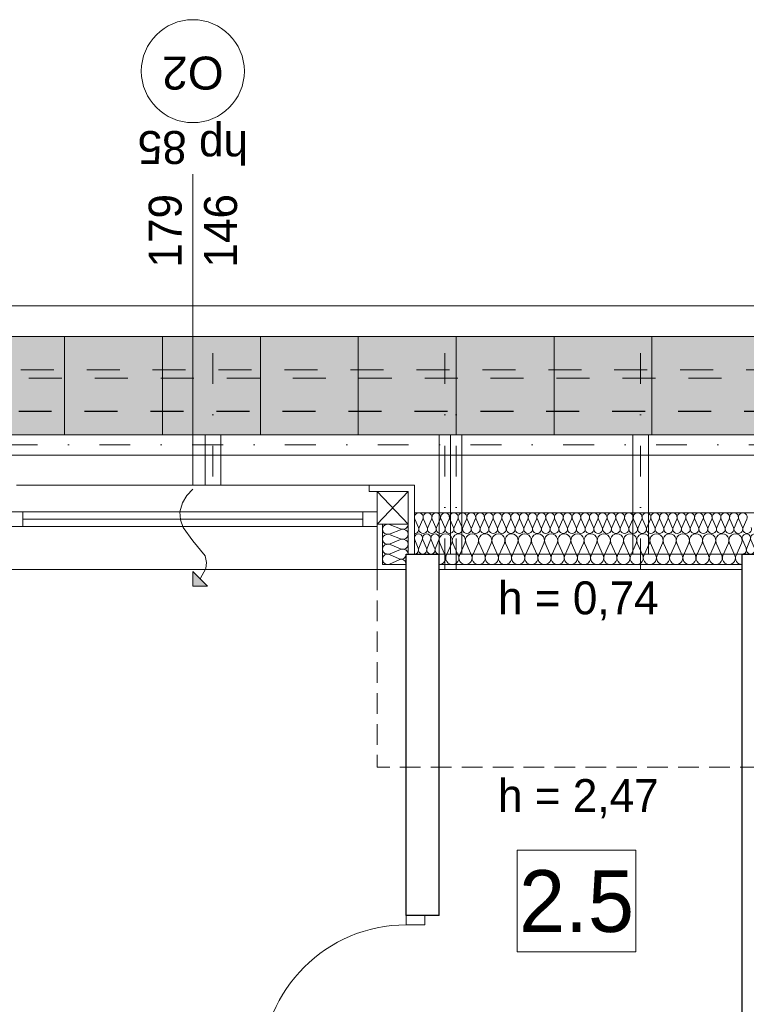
# Model space of a CAD drawing. Extents: x -438200 to -357500, y 15000 to 163871.
# Tile 128 of 148: x -423450 to -419925, y 119345 to 124126. Entities that reach past the tile are written whole.
import ezdxf

# ---------------------------------------------------------------- set-up
doc = ezdxf.new("R2010")
doc.units = 0
doc.header["$MEASUREMENT"] = 0
doc.set_wipeout_variables(frame=1)
for name, pattern in [('Dot & Dashed', [450, 150, -150, 0, -150]), ('Krawędzie ukryte', [150, 100, -50]), ('Przerywana', [320, 160, -160])]:
    doc.linetypes.add(name, pattern=pattern)
for name, color, linetype in [('#podkład', 252, 'Continuous'), ('A-Okna', 252, 'Continuous'), ('Arch ocieplenie', 252, 'Continuous'), ('Inwent Izolacje', 252, 'Continuous')]:
    doc.layers.add(name, color=color, linetype=linetype)
for name, color, linetype, lineweight in [('A-Okna_Nr_Pióra__9', 252, 'Continuous', 13), ('Arch dachowki_Nr_Pióra__81', 252, 'Continuous', 9), ('Arch ocieplenie_Nr_Pióra__44', 252, 'Continuous', 13), ('Arch opisy okien_Nr_Pióra__9', 252, 'Continuous', 13), ('Arch opisy_Nr_Pióra__9', 252, 'Continuous', 13), ('Arch wykończenie_Nr_Pióra__3', 252, 'Continuous', 18), ('Arch wykończenie_Nr_Pióra__4', 252, 'Continuous', 13), ('arch wypelnienia_Nr_Pióra__2', 252, 'Continuous', 13), ('INWENT DACH_Nr_Pióra__21', 252, 'Continuous', 9), ('Inwent Izolacje_Nr_Pióra__44', 252, 'Continuous', 13), ('INWENT KONST. DREWNIANA_Nr_Pióra__2', 252, 'Continuous', 13), ('INWENT KONST. DREWNIANA_Nr_Pióra__21', 252, 'Continuous', 9), ('INWENT OPISY_Nr_Pióra__21', 252, 'Continuous', 9), ('INWENT RURY SPUSTOWE_Nr_Pióra__21', 252, 'Continuous', 9), ('INWENT WYMIARY_Nr_Pióra__21', 252, 'Continuous', 9), ('INWENT. DRZWI_Nr_Pióra__5', 252, 'Continuous', 13), ('INWENT. OKNA_Nr_Pióra__21', 252, 'Continuous', 9), ('INWENT. OKNA_Nr_Pióra__5', 252, 'Continuous', 13), ('INWENT.ŚCIANY_Nr_Pióra__1', 252, 'Continuous', 25), ('INWENT.ŚCIANY_Nr_Pióra__2', 252, 'Continuous', 13), ('INWENT.ŚCIANY_Nr_Pióra__21', 252, 'Continuous', 9), ('Istniejące stropy_Nr_Pióra__5', 252, 'Continuous', 13)]:
    doc.layers.add(name, color=color, linetype=linetype, lineweight=lineweight)
doc.styles.add('GENERATED_STYLE_10', font='arial.ttf')
doc.styles.add('GENERATED_STYLE_2', font='txt')
doc.styles.add('GENERATED_STYLE_3', font='txt')
doc.styles.add('GENERATED_STYLE_5', font='txt')

# ---------------------------------------------------------------- blocks, each defined once
blk = doc.blocks.new('Izolacja cieplna 14_220', base_point=(-421534.9, 106497.6))
at = {"layer": 'Arch ocieplenie_Nr_Pióra__44', "linetype": 'Continuous'}
for p, q in [((-421533.2, 106567.8), (-421515.5, 106527.4)), ((-421511.9, 106527.4), (-421494.2, 106567.8)), ((-421490.7, 106567.8), (-421473, 106527.4)), ((-421469.4, 106527.4), (-421451.8, 106567.8)), ((-421448.2, 106567.8), (-421430.5, 106527.4)), ((-421427, 106527.4), (-421409.3, 106567.8)), ((-421405.7, 106567.8), (-421388, 106527.4)), ((-421384.5, 106527.4), (-421366.8, 106567.8)), ((-421363.2, 106567.8), (-421345.6, 106527.4)), ((-421342, 106527.4), (-421324.3, 106567.8)), ((-421320.7, 106567.8), (-421303.1, 106527.4)), ((-421299.5, 106527.4), (-421281.8, 106567.8)), ((-421278.3, 106567.8), (-421260.6, 106527.4)), ((-421257, 106527.4), (-421239.3, 106567.8)), ((-421235.8, 106567.8), (-421218.1, 106527.4)), ((-421214.5, 106527.4), (-421196.9, 106567.8)), ((-421193.3, 106567.8), (-421175.6, 106527.4)), ((-421172.1, 106527.4), (-421154.4, 106567.8)), ((-421150.8, 106567.8), (-421133.1, 106527.4)), ((-421129.6, 106527.4), (-421111.9, 106567.8)), ((-421108.3, 106567.8), (-421090.7, 106527.4)), ((-421087.1, 106527.4), (-421069.4, 106567.8)), ((-421065.8, 106567.8), (-421048.2, 106527.4)), ((-421044.6, 106527.4), (-421026.9, 106567.8)), ((-421023.4, 106567.8), (-421005.7, 106527.4)), ((-421002.1, 106527.4), (-420984.4, 106567.8)), ((-420980.9, 106567.8), (-420963.2, 106527.4)), ((-420959.6, 106527.4), (-420942, 106567.8)), ((-420938.4, 106567.8), (-420920.7, 106527.4)), ((-420917.2, 106527.4), (-420899.5, 106567.8)), ((-420895.9, 106567.8), (-420878.2, 106527.4)), ((-420874.7, 106527.4), (-420857, 106567.8)), ((-420853.4, 106567.8), (-420835.8, 106527.4)), ((-420832.2, 106527.4), (-420814.5, 106567.8)), ((-420810.9, 106567.8), (-420793.3, 106527.4)), ((-420789.7, 106527.4), (-420772, 106567.8)), ((-420768.5, 106567.8), (-420750.8, 106527.4)), ((-420747.2, 106527.4), (-420729.6, 106567.8)), ((-420726, 106567.8), (-420708.3, 106527.4)), ((-420704.7, 106527.4), (-420687.1, 106567.8)), ((-420683.5, 106567.8), (-420665.8, 106527.4)), ((-420662.3, 106527.4), (-420644.6, 106567.8)), ((-420641, 106567.8), (-420623.3, 106527.4)), ((-420619.8, 106527.4), (-420602.1, 106567.8)), ((-420598.5, 106567.8), (-420580.9, 106527.4)), ((-420577.3, 106527.4), (-420559.6, 106567.8)), ((-420556, 106567.8), (-420538.4, 106527.4)), ((-420534.8, 106527.4), (-420517.1, 106567.8)), ((-420513.6, 106567.8), (-420495.9, 106527.4)), ((-420492.3, 106527.4), (-420474.7, 106567.8)), ((-420471.1, 106567.8), (-420453.4, 106527.4)), ((-420449.8, 106527.4), (-420432.2, 106567.8)), ((-420428.6, 106567.8), (-420410.9, 106527.4)), ((-420407.4, 106527.4), (-420389.7, 106567.8)), ((-420386.1, 106567.8), (-420368.4, 106527.4)), ((-420364.9, 106527.4), (-420347.2, 106567.8)), ((-420343.6, 106567.8), (-420326, 106527.4)), ((-420322.4, 106527.4), (-420304.7, 106567.8)), ((-420301.1, 106567.8), (-420283.5, 106527.4)), ((-420279.9, 106527.4), (-420262.2, 106567.8)), ((-420258.7, 106567.8), (-420241, 106527.4)), ((-420237.4, 106527.4), (-420219.8, 106567.8)), ((-420216.2, 106567.8), (-420198.5, 106527.4)), ((-420194.9, 106527.4), (-420177.3, 106567.8)), ((-420173.7, 106567.8), (-420156, 106527.4)), ((-420152.5, 106527.4), (-420134.8, 106567.8)), ((-420131.2, 106567.8), (-420113.5, 106527.4)), ((-420110, 106527.4), (-420092.3, 106567.8)), ((-420088.7, 106567.8), (-420071.1, 106527.4)), ((-420067.5, 106527.4), (-420049.8, 106567.8)), ((-420046.2, 106567.8), (-420028.6, 106527.4)), ((-420025, 106527.4), (-420007.3, 106567.8)), ((-420003.8, 106567.8), (-419986.1, 106527.4)), ((-419982.5, 106527.4), (-419964.9, 106567.8)), ((-419961.3, 106567.8), (-419943.6, 106527.4)), ((-419940, 106527.4), (-419922.4, 106567.8))]:
    blk.add_line(p, q, dxfattribs=at)
for centre, start_param, end_param in [((-421513.7, 106576.3), 4.299595, 8.266775), ((-421471.2, 106576.3), 4.299595, 8.266775), ((-421428.7, 106576.3), 4.299595, 8.266775), ((-421386.3, 106576.3), 4.299595, 8.266775), ((-421343.8, 106576.3), 4.299595, 8.266775), ((-421301.3, 106576.3), 4.299595, 8.266775), ((-421258.8, 106576.3), 4.299595, 8.266775), ((-421216.3, 106576.3), 4.299595, 8.266775), ((-421173.8, 106576.3), 4.299595, 8.266775), ((-421131.4, 106576.3), 4.299595, 8.266775), ((-421088.9, 106576.3), 4.299595, 8.266775), ((-421046.4, 106576.3), 4.299595, 8.266775), ((-421003.9, 106576.3), 4.299595, 8.266775), ((-420961.4, 106576.3), 4.299595, 8.266775), ((-420918.9, 106576.3), 4.299595, 8.266775), ((-420876.5, 106576.3), 4.299595, 8.266775), ((-420834, 106576.3), 4.299595, 8.266775), ((-420791.5, 106576.3), 4.299595, 8.266775), ((-420749, 106576.3), 4.299595, 8.266775), ((-420706.5, 106576.3), 4.299595, 8.266775), ((-420664, 106576.3), 4.299595, 8.266775), ((-420621.6, 106576.3), 4.299595, 8.266775), ((-420579.1, 106576.3), 4.299595, 8.266775), ((-420536.6, 106576.3), 4.299595, 8.266775), ((-420494.1, 106576.3), 4.299595, 8.266775), ((-420451.6, 106576.3), 4.299595, 8.266775), ((-420409.1, 106576.3), 4.299595, 8.266775), ((-420366.7, 106576.3), 4.299595, 8.266775), ((-420324.2, 106576.3), 4.299595, 8.266775), ((-420281.7, 106576.3), 4.299595, 8.266775), ((-420239.2, 106576.3), 4.299595, 8.266775), ((-420196.7, 106576.3), 4.299595, 8.266775), ((-420154.2, 106576.3), 4.299595, 8.266775), ((-420111.8, 106576.3), 4.299595, 8.266775), ((-420069.3, 106576.3), 4.299595, 8.266775), ((-420026.8, 106576.3), 4.299595, 8.266775), ((-419984.3, 106576.3), 4.299595, 8.266775), ((-419941.8, 106576.3), 4.299595, 8.266775), ((-421534.9, 106518.9), 3.141593, 5.125182), ((-421492.5, 106518.9), 1.158004, 5.125183), ((-421450, 106518.9), 1.158004, 5.125183), ((-421407.5, 106518.9), 1.158004, 5.125183), ((-421365, 106518.9), 1.158004, 5.125183), ((-421322.5, 106518.9), 1.158004, 5.125183), ((-421280, 106518.9), 1.158004, 5.125183), ((-421237.6, 106518.9), 1.158004, 5.125183), ((-421195.1, 106518.9), 1.158004, 5.125183), ((-421152.6, 106518.9), 1.158004, 5.125183), ((-421110.1, 106518.9), 1.158004, 5.125183), ((-421067.6, 106518.9), 1.158004, 5.125183), ((-421025.1, 106518.9), 1.158004, 5.125183), ((-420982.7, 106518.9), 1.158004, 5.125183), ((-420940.2, 106518.9), 1.158004, 5.125183), ((-420897.7, 106518.9), 1.158004, 5.125183), ((-420855.2, 106518.9), 1.158004, 5.125183), ((-420812.7, 106518.9), 1.158004, 5.125183), ((-420770.2, 106518.9), 1.158004, 5.125183), ((-420727.8, 106518.9), 1.158004, 5.125183), ((-420685.3, 106518.9), 1.158004, 5.125183), ((-420642.8, 106518.9), 1.158004, 5.125183), ((-420600.3, 106518.9), 1.158004, 5.125183), ((-420557.8, 106518.9), 1.158004, 5.125183), ((-420515.4, 106518.9), 1.158004, 5.125183), ((-420472.9, 106518.9), 1.158004, 5.125183), ((-420430.4, 106518.9), 1.158004, 5.125183), ((-420387.9, 106518.9), 1.158004, 5.125183), ((-420345.4, 106518.9), 1.158004, 5.125183), ((-420302.9, 106518.9), 1.158004, 5.125183), ((-420260.5, 106518.9), 1.158004, 5.125183), ((-420218, 106518.9), 1.158004, 5.125183), ((-420175.5, 106518.9), 1.158004, 5.125183), ((-420133, 106518.9), 1.158004, 5.125183), ((-420090.5, 106518.9), 1.158004, 5.125183), ((-420048, 106518.9), 1.158004, 5.125183), ((-420005.6, 106518.9), 1.158004, 5.125183), ((-419963.1, 106518.9), 1.158004, 5.125183), ((-419920.6, 106518.9), 1.158004, 5.125183)]:
    blk.add_ellipse(centre, major_axis=(0, 21.3), ratio=0.998768, start_param=start_param, end_param=end_param, dxfattribs=at)
blk = doc.blocks.new('Izolacja cieplna 14_350', base_point=(-421564.9, 106397.6))
at = {"layer": 'Inwent Izolacje_Nr_Pióra__44', "linetype": 'Continuous'}
for p, q in [((-421602.2, 106520.5), (-421652.7, 106540.6)), ((-421652.7, 106496.3), (-421602.2, 106516.4)), ((-421602.2, 106472.1), (-421652.7, 106492.2)), ((-421652.7, 106448), (-421602.2, 106468.1)), ((-421602.2, 106423.8), (-421652.7, 106443.9)), ((-421652.7, 106399.6), (-421602.2, 106419.7))]:
    blk.add_line(p, q, dxfattribs=at)
for centre, start_param, end_param in [((-421663.4, 106518.4), 4.299595, 8.266775), ((-421591.5, 106542.6), 1.158004, 3.141593), ((-421591.5, 106494.3), 1.158004, 5.125183), ((-421663.4, 106470.1), 4.299595, 8.266775), ((-421591.5, 106445.9), 1.158004, 5.125183), ((-421663.4, 106421.8), 4.299595, 8.266775), ((-421591.5, 106397.6), 3.141593, 5.125182)]:
    blk.add_ellipse(centre, major_axis=(-26.6, 0), ratio=0.909034, start_param=start_param, end_param=end_param, dxfattribs=at)
blk = doc.blocks.new('Izolacja cieplna 14_352', base_point=(-421574.9, 106347.6))
at = {"layer": 'Inwent Izolacje_Nr_Pióra__44', "linetype": 'Continuous'}
for p, q in [((-421609.2, 106374.7), (-421655.7, 106395.5)), ((-421655.7, 106349.7), (-421609.2, 106370.5))]:
    blk.add_line(p, q, dxfattribs=at)
for centre, start_param, end_param in [((-421665.5, 106372.6), 5.870392, 9.837571), ((-421599.4, 106397.6), 2.7288, 4.712389), ((-421599.4, 106347.6), 4.712389, 6.695979)]:
    blk.add_ellipse(centre, major_axis=(0, 25), ratio=0.978338, start_param=start_param, end_param=end_param, dxfattribs=at)
blk = doc.blocks.new('Izolacja cieplna 14_353', base_point=(-421534.9, 106397.6))
at = {"layer": 'Inwent Izolacje_Nr_Pióra__44', "linetype": 'Continuous'}
for p, q in [((-421533.3, 106466.5), (-421516.6, 106426.9)), ((-421513.3, 106426.9), (-421496.6, 106466.5)), ((-421493.3, 106466.5), (-421476.6, 106426.9)), ((-421473.3, 106426.9), (-421456.6, 106466.5)), ((-421453.3, 106466.5), (-421436.6, 106426.9)), ((-421433.3, 106426.9), (-421416.6, 106466.5))]:
    blk.add_line(p, q, dxfattribs=at)
for centre, start_param, end_param in [((-421514.9, 106474.9), 4.299595, 8.266775), ((-421474.9, 106474.9), 4.299595, 8.266775), ((-421434.9, 106474.9), 4.299595, 8.266775), ((-421534.9, 106418.5), 3.141593, 5.125182), ((-421494.9, 106418.5), 1.158004, 5.125183), ((-421454.9, 106418.5), 1.158004, 5.125183), ((-421414.9, 106418.5), 1.158004, 3.141593)]:
    blk.add_ellipse(centre, major_axis=(0, 20.9), ratio=0.958209, start_param=start_param, end_param=end_param, dxfattribs=at)
blk = doc.blocks.new('Izolacja cieplna 14_354', base_point=(-419944.9, 106397.6))
at = {"layer": 'Inwent Izolacje_Nr_Pióra__44', "linetype": 'Continuous'}
for p, q in [((-419943.2, 106466.5), (-419926, 106426.9)), ((-419922.5, 106426.9), (-419905.3, 106466.5)), ((-419901.8, 106466.5), (-419884.5, 106426.9)), ((-419881.1, 106426.9), (-419863.8, 106466.5)), ((-419860.3, 106466.5), (-419843.1, 106426.9)), ((-419839.6, 106426.9), (-419822.4, 106466.5)), ((-419818.9, 106466.5), (-419801.7, 106426.9)), ((-419798.2, 106426.9), (-419781, 106466.5)), ((-419777.5, 106466.5), (-419760.3, 106426.9)), ((-419756.8, 106426.9), (-419739.5, 106466.5)), ((-419736.1, 106466.5), (-419718.8, 106426.9)), ((-419715.4, 106426.9), (-419698.1, 106466.5)), ((-419694.6, 106466.5), (-419677.4, 106426.9)), ((-419673.9, 106426.9), (-419656.7, 106466.5))]:
    blk.add_line(p, q, dxfattribs=at)
for centre, start_param, end_param in [((-419924.2, 106474.9), 4.299595, 8.266775), ((-419882.8, 106474.9), 4.299595, 8.266775), ((-419841.4, 106474.9), 4.299595, 8.266775), ((-419799.9, 106474.9), 4.299595, 8.266775), ((-419758.5, 106474.9), 4.299595, 8.266775), ((-419717.1, 106474.9), 4.299595, 8.266775), ((-419675.7, 106474.9), 4.299595, 8.266775), ((-419944.9, 106418.5), 3.141593, 5.125182), ((-419903.5, 106418.5), 1.158004, 5.125183), ((-419862.1, 106418.5), 1.158004, 5.125183), ((-419820.7, 106418.5), 1.158004, 5.125183), ((-419779.2, 106418.5), 1.158004, 5.125183), ((-419737.8, 106418.5), 1.158004, 5.125183), ((-419696.4, 106418.5), 1.158004, 5.125183), ((-419654.9, 106418.5), 1.158004, 3.141593)]:
    blk.add_ellipse(centre, major_axis=(0, 20.9), ratio=0.992431, start_param=start_param, end_param=end_param, dxfattribs=at)
blk = doc.blocks.new('Izolacja cieplna 14_355', base_point=(-421414.9, 106347.6))
at = {"layer": 'Inwent Izolacje_Nr_Pióra__44', "linetype": 'Continuous'}
for p, q in [((-421412.3, 106451.6), (-421385.7, 106391.8)), ((-421380.3, 106391.8), (-421353.7, 106451.6)), ((-421348.3, 106451.6), (-421321.8, 106391.8)), ((-421316.4, 106391.8), (-421289.8, 106451.6)), ((-421284.4, 106451.6), (-421257.8, 106391.8)), ((-421252.5, 106391.8), (-421225.9, 106451.6)), ((-421220.5, 106451.6), (-421193.9, 106391.8)), ((-421188.6, 106391.8), (-421162, 106451.6)), ((-421156.6, 106451.6), (-421130, 106391.8)), ((-421124.7, 106391.8), (-421098.1, 106451.6)), ((-421092.7, 106451.6), (-421066.1, 106391.8)), ((-421060.7, 106391.8), (-421034.2, 106451.6)), ((-421028.8, 106451.6), (-421002.2, 106391.8)), ((-420996.8, 106391.8), (-420970.2, 106451.6)), ((-420964.9, 106451.6), (-420938.3, 106391.8)), ((-420932.9, 106391.8), (-420906.3, 106451.6)), ((-420901, 106451.6), (-420874.4, 106391.8)), ((-420869, 106391.8), (-420842.4, 106451.6)), ((-420837, 106451.6), (-420810.5, 106391.8)), ((-420805.1, 106391.8), (-420778.5, 106451.6)), ((-420773.1, 106451.6), (-420746.5, 106391.8)), ((-420741.2, 106391.8), (-420714.6, 106451.6)), ((-420709.2, 106451.6), (-420682.6, 106391.8)), ((-420677.3, 106391.8), (-420650.7, 106451.6)), ((-420645.3, 106451.6), (-420618.7, 106391.8)), ((-420613.4, 106391.8), (-420586.8, 106451.6)), ((-420581.4, 106451.6), (-420554.8, 106391.8)), ((-420549.4, 106391.8), (-420522.8, 106451.6)), ((-420517.5, 106451.6), (-420490.9, 106391.8)), ((-420485.5, 106391.8), (-420458.9, 106451.6)), ((-420453.6, 106451.6), (-420427, 106391.8)), ((-420421.6, 106391.8), (-420395, 106451.6)), ((-420389.7, 106451.6), (-420363.1, 106391.8)), ((-420357.7, 106391.8), (-420331.1, 106451.6)), ((-420325.7, 106451.6), (-420299.2, 106391.8)), ((-420293.8, 106391.8), (-420267.2, 106451.6)), ((-420261.8, 106451.6), (-420235.2, 106391.8)), ((-420229.9, 106391.8), (-420203.3, 106451.6)), ((-420197.9, 106451.6), (-420171.3, 106391.8)), ((-420166, 106391.8), (-420139.4, 106451.6)), ((-420134, 106451.6), (-420107.4, 106391.8)), ((-420102, 106391.8), (-420075.5, 106451.6)), ((-420070.1, 106451.6), (-420043.5, 106391.8)), ((-420038.1, 106391.8), (-420011.5, 106451.6)), ((-420006.2, 106451.6), (-419979.6, 106391.8)), ((-419974.2, 106391.8), (-419947.6, 106451.6))]:
    blk.add_line(p, q, dxfattribs=at)
for centre, start_param, end_param in [((-421383, 106464.2), 5.870392, 9.837571), ((-421319.1, 106464.2), 5.870392, 9.837571), ((-421255.2, 106464.2), 5.870392, 9.837571), ((-421191.3, 106464.2), 5.870392, 9.837571), ((-421127.3, 106464.2), 5.870392, 9.837571), ((-421063.4, 106464.2), 5.870392, 9.837571), ((-420999.5, 106464.2), 5.870392, 9.837571), ((-420935.6, 106464.2), 5.870392, 9.837571), ((-420871.7, 106464.2), 5.870392, 9.837571), ((-420807.8, 106464.2), 5.870392, 9.837571), ((-420743.9, 106464.2), 5.870392, 9.837571), ((-420679.9, 106464.2), 5.870392, 9.837571), ((-420616, 106464.2), 5.870392, 9.837571), ((-420552.1, 106464.2), 5.870392, 9.837571), ((-420488.2, 106464.2), 5.870392, 9.837571), ((-420424.3, 106464.2), 5.870392, 9.837571), ((-420360.4, 106464.2), 5.870392, 9.837571), ((-420296.5, 106464.2), 5.870392, 9.837571), ((-420232.6, 106464.2), 5.870392, 9.837571), ((-420168.6, 106464.2), 5.870392, 9.837571), ((-420104.7, 106464.2), 5.870392, 9.837571), ((-420040.8, 106464.2), 5.870392, 9.837571), ((-419976.9, 106464.2), 5.870392, 9.837571), ((-421414.9, 106379.1), 4.712389, 6.695979), ((-421351, 106379.1), 2.7288, 6.695979), ((-421287.1, 106379.1), 2.7288, 6.695979), ((-421223.2, 106379.1), 2.7288, 6.695979), ((-421159.3, 106379.1), 2.7288, 6.695979), ((-421095.4, 106379.1), 2.7288, 6.695979), ((-421031.5, 106379.1), 2.7288, 6.695979), ((-420967.6, 106379.1), 2.7288, 6.695979), ((-420903.6, 106379.1), 2.7288, 6.695979), ((-420839.7, 106379.1), 2.7288, 6.695979), ((-420775.8, 106379.1), 2.7288, 6.695979), ((-420711.9, 106379.1), 2.7288, 6.695979), ((-420648, 106379.1), 2.7288, 6.695979), ((-420584.1, 106379.1), 2.7288, 6.695979), ((-420520.2, 106379.1), 2.7288, 6.695979), ((-420456.3, 106379.1), 2.7288, 6.695979), ((-420392.3, 106379.1), 2.7288, 6.695979), ((-420328.4, 106379.1), 2.7288, 6.695979), ((-420264.5, 106379.1), 2.7288, 6.695979), ((-420200.6, 106379.1), 2.7288, 6.695979), ((-420136.7, 106379.1), 2.7288, 6.695979), ((-420072.8, 106379.1), 2.7288, 6.695979), ((-420008.9, 106379.1), 2.7288, 6.695979), ((-419944.9, 106379.1), 2.7288, 4.712389)]:
    blk.add_ellipse(centre, major_axis=(32, 0), ratio=0.985907, start_param=start_param, end_param=end_param, dxfattribs=at)
blk = doc.blocks.new('Krzywa_25', base_point=(-422609.9, 106713.5))
at = {"layer": 'A-Okna_Nr_Pióra__9', "linetype": 'Continuous'}
blk.add_hatch(color=256, dxfattribs=at).paths.add_polyline_path([(-422609.9, 106242.9), (-422609.5, 106313.6), (-422539.2, 106242.5)], flags=0)
for p, q in [((-422609.9, 106242.9), (-422609.5, 106313.6)), ((-422609.5, 106313.6), (-422539.2, 106242.5)), ((-422609.9, 106242.9), (-422539.2, 106242.5))]:
    blk.add_line(p, q, dxfattribs=at)
at = {"layer": 'A-Okna_Nr_Pióra__9', "linetype": 'Continuous', "flags": 128}
blk.add_lwpolyline([(-422609.9, 106713.5), (-422639.1, 106682.3), (-422660.4, 106647.3), (-422672.6, 106602.6), (-422670, 106563.9), (-422657.1, 106527.4), (-422609.9, 106462.9), (-422550.3, 106389.6), (-422543.2, 106357.6), (-422547.2, 106327.7), (-422574.4, 106278.1)], dxfattribs=at)
blk = doc.blocks.new('poddasze')
at = {"layer": 'arch wypelnienia_Nr_Pióra__2', "linetype": 'Continuous', "lineweight": 0}
blk.add_hatch(color=252, dxfattribs=at).paths.add_polyline_path([(-414324.9, 91140.1), (-430714.9, 91140.1), (-430714.9, 91616.3), (-414324.9, 91616.3)], flags=0)
at = {"layer": 'Arch dachowki_Nr_Pióra__81', "color": 252, "linetype": 'Continuous'}
for p, q in [((-423232.4, 91140.1), (-423232.4, 91616.3)), ((-422757.4, 91140.1), (-422757.4, 91616.3)), ((-422282.4, 91140.1), (-422282.4, 91616.3)), ((-421807.4, 91140.1), (-421807.4, 91616.3)), ((-421332.4, 91140.1), (-421332.4, 91616.3)), ((-420857.4, 91140.1), (-420857.4, 91616.3)), ((-420382.4, 91140.1), (-420382.4, 91616.3))]:
    blk.add_line(p, q, dxfattribs=at)
at = {"layer": 'Arch opisy_Nr_Pióra__9', "color": 252, "linetype": 'Continuous'}
blk.add_circle((-422609.9, 92905.1), 250, dxfattribs=at)
at = {"layer": 'Arch wykończenie_Nr_Pióra__3', "color": 252, "linetype": 'Przerywana'}
blk.add_line((-430484.9, 91455.1), (-414514.9, 91455.1), dxfattribs=at)
at = {"layer": 'Arch wykończenie_Nr_Pióra__4', "color": 252, "linetype": 'Continuous'}
blk.add_line((-415254.9, 90760.1), (-421534.9, 90760.1), dxfattribs=at)
at = {"layer": 'INWENT DACH_Nr_Pióra__21', "color": 252, "linetype": 'Continuous'}
blk.add_line((-414324.9, 91616.3), (-430714.9, 91616.3), dxfattribs=at)
at = {"layer": 'INWENT KONST. DREWNIANA_Nr_Pióra__2', "color": 252, "linetype": 'Continuous'}
for p, q in [((-422549.9, 91140.1), (-422549.9, 90895.1)), ((-422474.9, 91140.1), (-422474.9, 90895.1)), ((-421414.9, 91140.1), (-421414.9, 90560.1)), ((-421359.9, 91140.1), (-421359.9, 90560.1)), ((-421359.9, 91140.1), (-421359.9, 90560.1)), ((-421304.9, 91140.1), (-421304.9, 90560.1)), ((-420474.9, 91140.1), (-420474.9, 90560.1)), ((-420399.9, 91140.1), (-420399.9, 90560.1))]:
    blk.add_line(p, q, dxfattribs=at)
at = {"layer": 'INWENT KONST. DREWNIANA_Nr_Pióra__21', "color": 252, "linetype": 'Dot & Dashed'}
for p, q in [((-422512.4, 91536.7), (-422512.4, 90895.1)), ((-421387.4, 91536.7), (-421387.4, 90485.1)), ((-421332.4, 91536.7), (-421332.4, 90485.1)), ((-420437.4, 91536.7), (-420437.4, 90485.1)), ((-430714.9, 91090.1), (-414324.9, 91090.1)), ((-430714.9, 91090.1), (-414324.9, 91090.1))]:
    blk.add_line(p, q, dxfattribs=at)
at = {"layer": 'INWENT KONST. DREWNIANA_Nr_Pióra__21', "color": 252, "linetype": 'Continuous'}
for p, q in [((-414324.9, 91140.1), (-430714.9, 91140.1)), ((-414324.9, 91040.1), (-430714.9, 91040.1)), ((-421714.9, 90865.1), (-421714.9, 90705.1)), ((-421564.9, 90865.1), (-421714.9, 90865.1)), ((-421564.9, 90705.1), (-421714.9, 90865.1)), ((-421714.9, 90705.1), (-421564.9, 90865.1)), ((-421564.9, 90705.1), (-421564.9, 90865.1)), ((-421714.9, 90705.1), (-421564.9, 90705.1))]:
    blk.add_line(p, q, dxfattribs=at)
at = {"layer": 'INWENT RURY SPUSTOWE_Nr_Pióra__21', "color": 252, "linetype": 'Continuous'}
blk.add_line((-414324.9, 91766.3), (-430714.9, 91766.3), dxfattribs=at)
at = {"layer": 'INWENT. DRZWI_Nr_Pióra__5', "color": 252, "linetype": 'Continuous'}
for p, q in [((-421574.9, 88805.1), (-421574.9, 88760.1)), ((-421484.9, 88760.1), (-421484.9, 88805.1)), ((-421574.9, 88760.1), (-421484.9, 88760.1))]:
    blk.add_line(p, q, dxfattribs=at)
blk.add_arc((-421574.9, 88060.1), 700, 90, 180, dxfattribs=at)
at = {"layer": 'INWENT. OKNA_Nr_Pióra__5', "color": 252, "linetype": 'Continuous'}
for p, q in [((-422609.9, 90895.1), (-422609.9, 92405.1)), ((-421714.9, 90765.1), (-423504.9, 90765.1)), ((-423434.9, 90695.1), (-423434.9, 90765.1)), ((-421784.9, 90695.1), (-421784.9, 90765.1)), ((-421714.9, 90695.1), (-421714.9, 90765.1)), ((-421714.9, 90695.1), (-423504.9, 90695.1)), ((-421784.9, 90730.1), (-423434.9, 90730.1))]:
    blk.add_line(p, q, dxfattribs=at)
at = {"layer": 'INWENT.ŚCIANY_Nr_Pióra__1', "color": 252, "linetype": 'Przerywana'}
blk.add_line((-429854.9, 91255.1), (-415204.9, 91255.1), dxfattribs=at)
at = {"layer": 'INWENT.ŚCIANY_Nr_Pióra__1', "color": 252, "linetype": 'Continuous'}
for p, q in [((-421574.9, 88805.1), (-421574.9, 90560.1)), ((-421574.9, 90560.1), (-421414.9, 90560.1)), ((-421414.9, 88805.1), (-421414.9, 90560.1)), ((-419944.9, 87215.1), (-419944.9, 90560.1)), ((-419944.9, 90560.1), (-419654.9, 90560.1)), ((-421414.9, 88805.1), (-421574.9, 88805.1))]:
    blk.add_line(p, q, dxfattribs=at)
at = {"layer": 'INWENT.ŚCIANY_Nr_Pióra__2', "color": 252, "linetype": 'Przerywana'}
blk.add_line((-430444.9, 91415.1), (-414594.9, 91415.1), dxfattribs=at)
at = {"layer": 'INWENT.ŚCIANY_Nr_Pióra__21', "color": 252, "linetype": 'Continuous'}
for p, q in [((-423464.9, 90895.1), (-421754.9, 90895.1)), ((-421754.9, 90895.1), (-421534.9, 90895.1)), ((-421754.9, 90895.1), (-421754.9, 90865.1)), ((-421534.9, 90895.1), (-421534.9, 90560.1)), ((-421754.9, 90865.1), (-421564.9, 90865.1)), ((-421714.9, 90865.1), (-421714.9, 90765.1)), ((-421564.9, 90865.1), (-421564.9, 90560.1)), ((-421714.9, 90695.1), (-421714.9, 90765.1)), ((-421714.9, 90705.1), (-421714.9, 90485.1)), ((-421689.9, 90705.1), (-421689.9, 90510.1)), ((-421414.9, 90560.1), (-419944.9, 90560.1)), ((-421689.9, 90510.1), (-421574.9, 90510.1)), ((-421414.9, 90510.1), (-419944.9, 90510.1)), ((-421714.9, 90485.1), (-423504.9, 90485.1)), ((-421714.9, 90485.1), (-421574.9, 90485.1)), ((-421414.9, 90485.1), (-419944.9, 90485.1))]:
    blk.add_line(p, q, dxfattribs=at)
at = {"layer": 'Istniejące stropy_Nr_Pióra__5', "color": 252, "linetype": 'Krawędzie ukryte'}
for p in [(-421714.9, 90485.1), (-415204.9, 89525.1)]:
    blk.add_line(p, (-421714.9, 89525.1), dxfattribs=at)
at = {"layer": 'A-Okna', "color": 252, "linetype": 'Continuous', "lineweight": 13}
blk.add_blockref('Krzywa_25', (-422609.9, 90875.9), dxfattribs=at)
at = {"layer": 'Arch ocieplenie', "color": 252, "linetype": 'Continuous', "lineweight": 13}
blk.add_blockref('Izolacja cieplna 14_220', (-421534.9, 90660.1), dxfattribs=at)
at = {"layer": 'Inwent Izolacje', "color": 252, "linetype": 'Continuous', "lineweight": 13}
for name, p in [('Izolacja cieplna 14_350', (-421564.9, 90560.1)), ('Izolacja cieplna 14_353', (-421534.9, 90560.1)), ('Izolacja cieplna 14_355', (-421414.9, 90510.1)), ('Izolacja cieplna 14_354', (-419944.9, 90560.1)), ('Izolacja cieplna 14_352', (-421574.9, 90510.1))]:
    blk.add_blockref(name, p, dxfattribs=at)
at = {"layer": 'Arch opisy okien_Nr_Pióra__9', "color": 252, "linetype": 'Continuous', "insert": (-422609.9, 92815.9), "char_height": 160, "attachment_point": 2, "rotation": 180, "style": 'GENERATED_STYLE_10'}
blk.add_mtext('{O2}', dxfattribs=at)
at = {"layer": 'INWENT WYMIARY_Nr_Pióra__21', "color": 252, "linetype": 'Continuous', "char_height": 160, "attachment_point": 8, "style": 'GENERATED_STYLE_2'}
for s, insert in [('{h = 0,74}', (-420739.4, 90238.2)), ('{h = 2,47}', (-420739.4, 89278.2))]:
    blk.add_mtext(s, dxfattribs=dict(at, insert=insert))
at = {"layer": 'INWENT. OKNA_Nr_Pióra__21', "color": 252, "linetype": 'Continuous', "insert": (-422609.9, 92454.4), "char_height": 160, "attachment_point": 2, "rotation": 180, "style": 'GENERATED_STYLE_5'}
blk.add_mtext('{hp 85}', dxfattribs=at)
at = {"layer": 'INWENT. OKNA_Nr_Pióra__21', "color": 252, "linetype": 'Continuous', "insert": (-422824.1, 92130.1), "char_height": 160, "width": 709.227, "attachment_point": 2, "rotation": 90, "line_spacing_factor": 1.007581, "style": 'GENERATED_STYLE_5'}
blk.add_mtext('{179\\P146}', dxfattribs=at)
at = {"color": 252, "linetype": 'Continuous', "ltscale": 1734332.23530455}
blk.add_wipeout([(-421036.3, 89123.7), (-420460.3, 89123.7), (-420460.3, 88629.5), (-421036.3, 88629.5)], dxfattribs=at).dxf.layer = 'INWENT OPISY_Nr_Pióra__21'
at = {"layer": 'INWENT OPISY_Nr_Pióra__21', "color": 252, "linetype": 'Continuous', "flags": 128}
blk.add_lwpolyline([(-421036.3, 89123.7), (-420460.3, 89123.7), (-420460.3, 88629.5), (-421036.3, 88629.5)], close=True, dxfattribs=at)
at = {"layer": 'INWENT OPISY_Nr_Pióra__21', "color": 252, "linetype": 'Continuous', "insert": (-420748.3, 88721.5), "char_height": 300, "attachment_point": 8, "style": 'GENERATED_STYLE_3'}
blk.add_mtext('{2.5 }', dxfattribs=at)

msp = doc.modelspace()

# ---------------------------------------------------------------- block references
at = {"layer": '#podkład', "color": 3, "lineweight": 50}
msp.add_blockref('poddasze', (0, 30970.8), dxfattribs=at)

doc.saveas('drawing.dxf')
